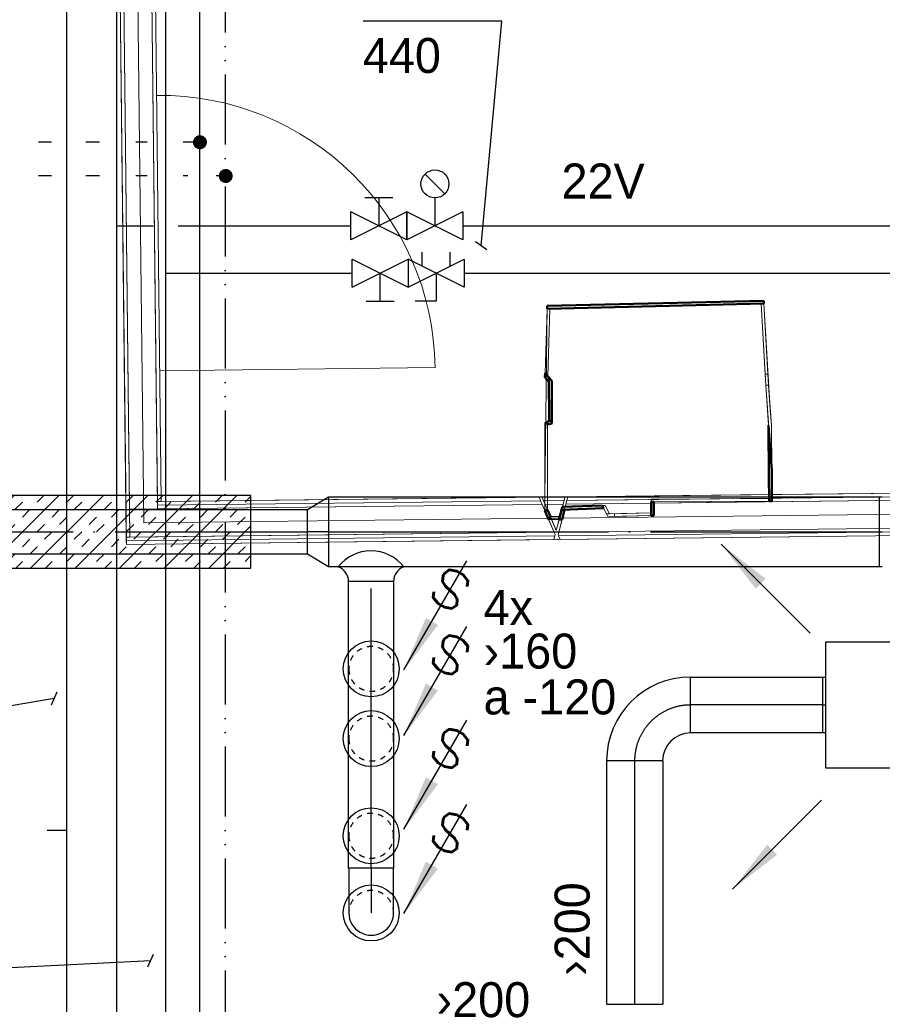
# Model space of a CAD drawing. Header units: millimetres. Extents: x 0 to 83478, y 0 to 53008.
# Tile 19 of 83: x 9934 to 13016, y 26075 to 29593. Entities that reach past the tile are written whole.
import ezdxf
from ezdxf.enums import TextEntityAlignment as Align

# ---------------------------------------------------------------- set-up
doc = ezdxf.new("R2010")
doc.units = ezdxf.units.MM
doc.header["$LTSCALE"] = 50
doc.header["$MEASUREMENT"] = 0
doc.header["$PDMODE"] = 1
for name, pattern in [('2V-CENT', [23, 20, -1.5, 0, -1.5]), ('V-GOMD', [0.8, 0.4, -0.4]), ('V-KU', [2, 1, 1]), ('V-KV', [2, 1, 1]), ('V-V', [2, 1, 1]), ('V-VV', [8, 5, -1, 0, -1, 0, -1])]:
    doc.linetypes.add(name, pattern=pattern)
doc.layers.get('0').update_dxf_attribs({"linetype": 'CONTINUOUS'})
for name, color, linetype, lineweight in [('20602A200D001$0$A-AREA', 32, 'CONTINUOUS', 9), ('20602A200D001$0$A-DOOR', 31, 'CONTINUOUS', 13), ('20602A200D001$0$A-GENM', 13, 'CONTINUOUS', 9), ('20602A200D001$0$A-WALL', 7, 'CONTINUOUS', 13)]:
    doc.layers.add(name, color=color, linetype=linetype, lineweight=lineweight)
for name, color, linetype in [('V060-', 3, 'CONTINUOUS'), ('V061-', 1, 'CONTINUOUS'), ('V070-', 3, 'CONTINUOUS'), ('V071-', 1, 'CONTINUOUS'), ('V080-', 3, 'CONTINUOUS'), ('V100-', 6, 'CONTINUOUS'), ('V101-', 1, 'CONTINUOUS'), ('V110-', 6, 'CONTINUOUS'), ('V111-', 1, 'CONTINUOUS')]:
    doc.layers.add(name, color=color, linetype=linetype)
doc.styles.add('FISO', font='fiso')
doc.styles.add('ISO', font='ISO')
doc.styles.add('SIMPLEX', font='SIMPLEX')

# ---------------------------------------------------------------- blocks, each defined once
blk = doc.blocks.new('TAK_P', base_point=(16247.5, 22586.5))
for p, q in [((16248, 22587), (16247, 22587)), ((16247, 22587), (16247, 22586)), ((16248, 22586), (16248, 22587)), ((16247, 22586), (16248, 22586))]:
    blk.add_line(p, q)
blk = doc.blocks.new('V420', base_point=(455, 404.5))
blk.add_line((455, 404.5), (464, 404.5))
blk.add_solid([(455, 404.5), (459, 405), (459, 404)])
blk = doc.blocks.new('V421', base_point=(455.5, 404.5))
at = {"rotation": 180}
blk.add_blockref('V420', (464.5, 404.5), dxfattribs=at)
blk = doc.blocks.new('C3A', base_point=(16246, 22590.5))
at = {"color": 0, "linetype": 'ByBlock'}
blk.add_line((16247, 22590.5), (16246, 22590.5), dxfattribs=at)
blk = doc.blocks.new('K3A', base_point=(16246, 22590.5))
at = {"color": 0, "linetype": 'ByBlock'}
for p, q in [((16246, 22591), (16247, 22591)), ((16247, 22591), (16247, 22590)), ((16247, 22590), (16246, 22590))]:
    blk.add_line(p, q, dxfattribs=at)
blk = doc.blocks.new('33A', base_point=(16246, 22590.5))
blk.add_point((16247, 22590.5))
at = {"color": 0, "linetype": 'ByBlock'}
blk.add_blockref('K3A', (16246, 22590.5), dxfattribs=at)
at = {"color": 1, "linetype": '2V-CENT'}
blk.add_blockref('C3A', (16246, 22590.5), dxfattribs=at)
at = {"style": 'SIMPLEX', "flags": 3}
blk.add_attdef('0', (16246, 22590.5), '', height=1, dxfattribs=at)
blk = doc.blocks.new('CBOJ90_PB', base_point=(86107, 31352))
at = {"color": 0, "linetype": 'ByBlock'}
blk.add_arc((86106, 31353), 1, 270, 360, dxfattribs=at)
blk = doc.blocks.new('KBOJ90_PB', base_point=(86107, 31352))
at = {"color": 0, "linetype": 'ByBlock'}
for p, q in [((86106.5, 31353), (86107.5, 31353)), ((86106, 31352.5), (86106, 31351.5))]:
    blk.add_line(p, q, dxfattribs=at)
for radius in [1.5, 0.5]:
    blk.add_arc((86106, 31353), radius, 270, 360, dxfattribs=at)
blk = doc.blocks.new('3BOJ90_PB', base_point=(86107, 31352))
for p in [(86107, 31353), (86106, 31352)]:
    blk.add_point(p)
at = {"color": 1, "linetype": '2V-CENT'}
blk.add_blockref('CBOJ90_PB', (86107, 31352), dxfattribs=at)
at = {"color": 0, "linetype": 'ByBlock'}
blk.add_blockref('KBOJ90_PB', (86107, 31352), dxfattribs=at)
at = {"style": 'ISO', "flags": 3}
blk.add_attdef('0', (86107, 31352), '', height=1, dxfattribs=at)
blk = doc.blocks.new('CIRC_P', base_point=(16254, 22587))
blk.add_circle((16254, 22587), 0.5)
blk = doc.blocks.new('CBOJ90_NB', base_point=(86107.402, 31352.24))
at = {"color": 0, "linetype": 'ByBlock'}
blk.add_line((86106.402, 31352.24), (86107.402, 31352.24), dxfattribs=at)
blk = doc.blocks.new('CCDIMF_250X160X75', base_point=(3095.5, 30301.1))
at = {"color": 0, "linetype": 'ByBlock'}
blk.add_line((3058, 30301.1), (3133, 30301.1), dxfattribs=at)
blk = doc.blocks.new('KCDIMF_250X160X75', base_point=(3095.5, 30301.1))
at = {"color": 0, "linetype": 'ByBlock'}
for p, q in [((3058, 30176.1), (3058, 30426.1)), ((3058, 30426.1), (3133, 30381.1)), ((3133, 30381.1), (3133, 30221.1)), ((3133, 30221.1), (3058, 30176.1))]:
    blk.add_line(p, q, dxfattribs=at)
blk = doc.blocks.new('3CDIMF_250X160X75', base_point=(3095.5, 30301.1))
for p in [(3058, 30301.1), (3133, 30301.1)]:
    blk.add_point(p)
at = {"color": 0, "linetype": 'ByBlock'}
blk.add_blockref('KCDIMF_250X160X75', (3095.5, 30301.1), dxfattribs=at)
at = {"color": 1, "linetype": '2V-CENT'}
blk.add_blockref('CCDIMF_250X160X75', (3095.5, 30301.1), dxfattribs=at)
at = {"style": 'SIMPLEX', "flags": 3}
blk.add_attdef('0', (3095.5, 30301.1), '', height=1, dxfattribs=at)
blk = doc.blocks.new('V422', base_point=(16230, 22585))
blk.add_blockref('V420', (16230, 22585))
at = {"style": 'SIMPLEX'}
blk.add_text('s', height=4, rotation=90, dxfattribs=at).set_placement((16238, 22585), align=Align.CENTER)
blk = doc.blocks.new('VF')
at = {"color": 0, "const_width": 0.5}
blk.add_lwpolyline([(-0.25, 0, 1), (0.25, 0, 1)], format="xyb", close=True, dxfattribs=at)
blk = doc.blocks.new('*X129')
at = {"color": 0}
for p, q in [((9260.4, 27715.9), (9437.5, 27893)), ((9260.4, 27875), (9278.4, 27893)), ((9280.8, 27842.3), (9307.3, 27868.8)), ((9336.6, 27633), (9596.6, 27893)), ((9360.3, 27868.8), (9384.5, 27893)), ((9466.4, 27868.8), (9490.5, 27893)), ((9492.9, 27842.3), (9519.4, 27868.8)), ((9495.7, 27633), (9755.7, 27893)), ((9599, 27842.3), (9625.5, 27868.8)), ((9654.8, 27633), (9914.8, 27893)), ((9678.5, 27868.8), (9702.7, 27893)), ((9784.6, 27868.8), (9808.7, 27893)), ((9811.1, 27842.3), (9837.6, 27868.8)), ((9813.9, 27633), (10073.9, 27893)), ((9917.2, 27842.3), (9943.7, 27868.8)), ((9973, 27633), (10233, 27893)), ((9996.7, 27868.8), (10020.9, 27893)), ((10102.8, 27868.8), (10126.9, 27893)), ((10129.3, 27842.3), (10155.8, 27868.8)), ((10132.1, 27633), (10392.1, 27893)), ((10235.4, 27842.3), (10261.9, 27868.8)), ((10291.2, 27633), (10551.2, 27893)), ((10314.9, 27868.8), (10339.1, 27893)), ((10421, 27868.8), (10445.1, 27893)), ((10447.5, 27842.3), (10474, 27868.8)), ((10450.3, 27633), (10710.3, 27893)), ((10553.6, 27842.3), (10580.1, 27868.8)), ((10633.1, 27868.8), (10657.3, 27893)), ((10739.2, 27868.8), (10760.4, 27890.1)), ((9307.3, 27815.8), (9333.8, 27842.3)), ((9413.4, 27815.8), (9439.9, 27842.3)), ((9625.5, 27815.8), (9652, 27842.3)), ((9731.6, 27815.8), (9758.1, 27842.3)), ((9943.7, 27815.8), (9970.2, 27842.3)), ((10049.8, 27815.8), (10076.3, 27842.3)), ((10261.9, 27815.8), (10288.4, 27842.3)), ((10368, 27815.8), (10394.5, 27842.3)), ((10580.1, 27815.8), (10606.6, 27842.3)), ((10686.2, 27815.8), (10712.7, 27842.3)), ((9439.9, 27789.3), (9466.4, 27815.8)), ((9545.9, 27789.3), (9572.5, 27815.8)), ((9758.1, 27789.3), (9784.6, 27815.8)), ((9864.1, 27789.3), (9890.7, 27815.8)), ((10076.3, 27789.3), (10102.8, 27815.8)), ((10182.3, 27789.3), (10208.9, 27815.8)), ((10394.5, 27789.3), (10421, 27815.8)), ((10500.5, 27789.3), (10527.1, 27815.8)), ((10712.7, 27789.3), (10739.2, 27815.8)), ((9260.4, 27768.9), (9280.8, 27789.3)), ((9360.3, 27762.8), (9386.8, 27789.3)), ((9386.8, 27736.3), (9413.4, 27762.8)), ((9492.9, 27736.3), (9519.4, 27762.8)), ((9572.5, 27762.8), (9599, 27789.3)), ((9678.5, 27762.8), (9705, 27789.3)), ((9705, 27736.3), (9731.6, 27762.8)), ((9811.1, 27736.3), (9837.6, 27762.8)), ((9890.7, 27762.8), (9917.2, 27789.3)), ((9996.7, 27762.8), (10023.2, 27789.3)), ((10023.2, 27736.3), (10049.8, 27762.8)), ((10129.3, 27736.3), (10155.8, 27762.8)), ((10208.9, 27762.8), (10235.4, 27789.3)), ((10314.9, 27762.8), (10341.4, 27789.3)), ((10341.4, 27736.3), (10368, 27762.8)), ((10447.5, 27736.3), (10474, 27762.8)), ((10527.1, 27762.8), (10553.6, 27789.3)), ((10609.4, 27633), (10760.4, 27784)), ((10633.1, 27762.8), (10659.6, 27789.3)), ((10659.6, 27736.3), (10686.2, 27762.8)), ((9307.3, 27709.7), (9333.8, 27736.3)), ((9519.4, 27709.7), (9545.9, 27736.3)), ((9625.5, 27709.7), (9652, 27736.3)), ((9837.6, 27709.7), (9864.1, 27736.3)), ((9943.7, 27709.7), (9970.2, 27736.3)), ((10155.8, 27709.7), (10182.3, 27736.3)), ((10261.9, 27709.7), (10288.4, 27736.3)), ((10474, 27709.7), (10500.5, 27736.3)), ((10580.1, 27709.7), (10606.6, 27736.3)), ((9333.8, 27683.2), (9360.3, 27709.7)), ((9439.9, 27683.2), (9466.4, 27709.7)), ((9652, 27683.2), (9678.5, 27709.7)), ((9758.1, 27683.2), (9784.6, 27709.7)), ((9970.2, 27683.2), (9996.7, 27709.7)), ((10076.3, 27683.2), (10102.8, 27709.7)), ((10288.4, 27683.2), (10314.9, 27709.7)), ((10394.5, 27683.2), (10421, 27709.7)), ((10606.6, 27683.2), (10633.1, 27709.7)), ((10712.7, 27683.2), (10739.2, 27709.7)), ((9260.4, 27662.9), (9280.8, 27683.2)), ((9283.6, 27633), (9307.3, 27656.7)), ((9389.6, 27633), (9413.4, 27656.7)), ((9466.4, 27656.7), (9492.9, 27683.2)), ((9572.5, 27656.7), (9599, 27683.2)), ((9601.8, 27633), (9625.5, 27656.7)), ((9707.8, 27633), (9731.6, 27656.7)), ((9784.6, 27656.7), (9811.1, 27683.2)), ((9890.7, 27656.7), (9917.2, 27683.2)), ((9920, 27633), (9943.7, 27656.7)), ((10026, 27633), (10049.8, 27656.7)), ((10102.8, 27656.7), (10129.3, 27683.2)), ((10208.9, 27656.7), (10235.4, 27683.2)), ((10238.2, 27633), (10261.9, 27656.7)), ((10344.2, 27633), (10368, 27656.7)), ((10421, 27656.7), (10447.5, 27683.2)), ((10527.1, 27656.7), (10553.6, 27683.2)), ((10556.4, 27633), (10580.1, 27656.7)), ((10662.4, 27633), (10686.2, 27656.7)), ((10739.2, 27656.7), (10760.4, 27677.9))]:
    blk.add_line(p, q, dxfattribs=at)
blk = doc.blocks.new('20602A200D001$0$VT- 53553 - VT- 53553-289783-P02')
at = {"layer": '20602A200D001$0$A-WALL', "lineweight": 50}
for p, q in [((27382.1, 26287.9), (28156.5, 26306.3)), ((27382.4, 26297.9), (27382.1, 26287.9)), ((28155.9, 26316.3), (27382.4, 26297.9)), ((28156.5, 26306.3), (28155.9, 26316.3))]:
    blk.add_line(p, q, dxfattribs=at)
blk = doc.blocks.new('20602A200D001$0$VT- 53742 - VT- 2-289802-P02')
at = {"layer": '20602A200D001$0$A-WALL'}
blk.add_line((28156.5, 26306.3), (28171.2, 26054.5), dxfattribs=at)
blk = doc.blocks.new('20602A200D001$0$VT- 53742 - VT--289795-P02')
at = {"layer": '20602A200D001$0$A-WALL'}
for p, q in [((28156.5, 26306.3), (28146.5, 26306)), ((28161.2, 26054.4), (28146.5, 26306)), ((28161.2, 26054.4), (28146.5, 26306)), ((28163.5, 26014.4), (28146.5, 26306)), ((28156.5, 26306.3), (28171.2, 26054.5)), ((28156.5, 26306.3), (28173.5, 26015)), ((28156.5, 26306.3), (28171.2, 26054.5)), ((28161.2, 26054.4), (28171.2, 26054.5)), ((28171.2, 26054.5), (28161.2, 26054.4)), ((28163.5, 26014.4), (28161.2, 26054.4)), ((28163.5, 26014.4), (28161.2, 26054.4)), ((28171.2, 26054.5), (28173.5, 26015)), ((28171.2, 26054.5), (28173.5, 26015)), ((28163.5, 26014.4), (28173.5, 26015)), ((28163.5, 26014.4), (28173.5, 26015)), ((28173.5, 26015), (28163.5, 26014.4))]:
    blk.add_line(p, q, dxfattribs=at)
blk = doc.blocks.new('20602A200D001$0$VT- 53742 - VT- 53742-289799-P02')
for name in ['20602A200D001$0$VT- 53742 - VT--289795-P02', '20602A200D001$0$VT- 53742 - VT- 2-289802-P02']:
    blk.add_blockref(name, (0, 0))
blk = doc.blocks.new('20602A200D001$0$VT- 53900 - VT--289804-P02')
at = {"layer": '20602A200D001$0$A-WALL'}
for p, q in [((28163.5, 26014.4), (28173.5, 26015)), ((28173.5, 26015), (28163.5, 26014.4)), ((28173.5, 26015), (28163.5, 26014.4)), ((28173.5, 25871.6), (28163.5, 26014.4)), ((28184.7, 25711.9), (28163.5, 26014.4)), ((28173.5, 25871.6), (28163.5, 26014.4)), ((28183.5, 25872), (28173.5, 26015)), ((28179.6, 25928.4), (28173.5, 26015)), ((28173.5, 26015), (28179.6, 25928.4)), ((28184.7, 25711.9), (28183.5, 25872))]:
    blk.add_line(p, q, dxfattribs=at)
blk = doc.blocks.new('20602A200D001$0$VT- 53900 - VT- 53900-289808-P02')
blk.add_blockref('20602A200D001$0$VT- 53900 - VT--289804-P02', (0, 0))
blk = doc.blocks.new('20602A200D001$0$VT- 54103 - VT--289813-P02')
at = {"layer": '20602A200D001$0$A-WALL'}
for p, q in [((28173.5, 25866.5), (28173.5, 25871.6)), ((28173.5, 25871.6), (28174.8, 25853.3)), ((28174.8, 25691), (28173.5, 25866.5)), ((28180.8, 25767.7), (28174.8, 25853.3)), ((28184.7, 25711.9), (28180.8, 25767.7)), ((28174.8, 25691), (28175.5, 25600)), ((28184.8, 25698.1), (28184.7, 25711.9)), ((28185.2, 25638.2), (28184.8, 25698.1)), ((28185.2, 25638.2), (28185.5, 25600)), ((28175.5, 25600), (28182.2, 25600)), ((28185.5, 25600), (28182.2, 25600))]:
    blk.add_line(p, q, dxfattribs=at)
at = {"layer": '20602A200D001$0$A-WALL', "lineweight": 50}
for p, q in [((28173.5, 25866.5), (28173.5, 25871.6)), ((28173.5, 25871.6), (28174.8, 25853.3)), ((28174.8, 25691), (28173.5, 25866.5)), ((28174.8, 25853.3), (28180.8, 25767.7)), ((28180.8, 25767.7), (28184.7, 25711.9)), ((28175.5, 25600), (28174.8, 25691)), ((28184.7, 25711.9), (28184.8, 25698.1)), ((28184.8, 25698.1), (28185.2, 25638.2)), ((28185.2, 25638.2), (28185.5, 25600)), ((28182.2, 25600), (28175.5, 25600)), ((28185.5, 25600), (28182.2, 25600))]:
    blk.add_line(p, q, dxfattribs=at)
blk = doc.blocks.new('20602A200D001$0$VT- 54103 - VT- 54103-289817-P02')
blk.add_blockref('20602A200D001$0$VT- 54103 - VT--289813-P02', (0, 0))
blk = doc.blocks.new('20602A200D001$0$VT- 54279 - VT--289822-P02')
at = {"layer": '20602A200D001$0$A-WALL'}
for p, q in [((27753.5, 25608), (28175.4, 25610)), ((27753.5, 25608), (28175.4, 25610)), ((27753.5, 25608), (28175.4, 25610)), ((27753.5, 25608), (27753.5, 25598)), ((27753.5, 25608), (27753.5, 25598)), ((27753.5, 25598), (27753.5, 25608)), ((28175.5, 25600), (27753.5, 25598)), ((28175.5, 25600), (27763.5, 25598)), ((28175.5, 25600), (27763.5, 25598)), ((28175.5, 25600), (28175.4, 25610))]:
    blk.add_line(p, q, dxfattribs=at)
blk = doc.blocks.new('20602A200D001$0$VT- 54279 - VT- 54279-289826-P02')
blk.add_blockref('20602A200D001$0$VT- 54279 - VT--289822-P02', (0, 0))
blk = doc.blocks.new('20602A200D001$0$VT- 54471 - VT- 54471-289835-P02')
at = {"layer": '20602A200D001$0$A-WALL', "lineweight": 50}
for p, q in [((27763.5, 25598), (27753.5, 25598)), ((27753.5, 25598), (27753.5, 25548.8)), ((27763.5, 25549), (27763.5, 25598)), ((27753.5, 25548.8), (27763.5, 25549))]:
    blk.add_line(p, q, dxfattribs=at)
blk = doc.blocks.new('20602A200D001$0$VT- 54699 - VT--289854-P02')
at = {"layer": '20602A200D001$0$A-WALL'}
for p, q in [((27753.5, 25558.8), (27594.3, 25554.9)), ((27594.3, 25554.9), (27599.5, 25545)), ((27753.5, 25548.8), (27599.5, 25545)), ((27753.5, 25558.8), (27622.5, 25555.6)), ((27622.5, 25555.6), (27753.5, 25558.8)), ((27622.6, 25545.6), (27622.5, 25555.6)), ((27622.5, 25555.6), (27622.6, 25545.6)), ((27753.5, 25548.8), (27622.6, 25545.6)), ((27753.5, 25548.8), (27622.6, 25545.6)), ((27753.5, 25548.8), (27753.5, 25558.8))]:
    blk.add_line(p, q, dxfattribs=at)
blk = doc.blocks.new('20602A200D001$0$VT- 54699 - VT- 54699-289858-P02')
blk.add_blockref('20602A200D001$0$VT- 54699 - VT--289854-P02', (0, 0))
blk = doc.blocks.new('20602A200D001$0$VT- 54857 - VT--289863-P02')
at = {"layer": '20602A200D001$0$A-WALL'}
for p, q in [((27589.6, 25585.4), (27578.5, 25585)), ((27578.5, 25585), (27594.3, 25554.9)), ((27605.5, 25555.1), (27589.6, 25585.4)), ((27605.5, 25555.1), (27594.3, 25554.9))]:
    blk.add_line(p, q, dxfattribs=at)
blk = doc.blocks.new('20602A200D001$0$VT- 54857 - VT- 54857-289867-P02')
blk.add_blockref('20602A200D001$0$VT- 54857 - VT--289863-P02', (0, 0))
blk = doc.blocks.new('20602A200D001$0$VT- 54997 - VT- 54997-289876-P02')
at = {"layer": '20602A200D001$0$A-WALL', "lineweight": 50}
for p, q in [((27436.7, 25579.7), (27434.1, 25569.6)), ((27578.5, 25585), (27436.7, 25579.7)), ((27583.7, 25575.1), (27578.5, 25585)), ((27434.1, 25569.6), (27583.7, 25575.1))]:
    blk.add_line(p, q, dxfattribs=at)
blk = doc.blocks.new('20602A200D001$0$VT- 55137 - VT- 55137-289892-P02')
at = {"layer": '20602A200D001$0$A-WALL', "lineweight": 50}
for p, q in [((27434.1, 25569.6), (27425.2, 25535)), ((27444.5, 25570), (27434.1, 25569.6)), ((27435.5, 25535), (27444.5, 25570)), ((27425.2, 25535), (27435.5, 25535))]:
    blk.add_line(p, q, dxfattribs=at)
blk = doc.blocks.new('20602A200D001$0$VT- 55293 - VT- 2-289911-P02')
at = {"layer": '20602A200D001$0$A-WALL'}
blk.add_line((27398.3, 25535), (27387.4, 25535), dxfattribs=at)
blk = doc.blocks.new('20602A200D001$0$VT- 55293 - VT--289904-P02')
at = {"layer": '20602A200D001$0$A-WALL'}
for p, q in [((27394, 25545), (27387.4, 25535)), ((27427.7, 25545), (27394, 25545)), ((27425.2, 25535), (27427.7, 25545)), ((27398.3, 25535), (27387.4, 25535)), ((27387.4, 25535), (27425.2, 25535)), ((27387.4, 25535), (27398.3, 25535))]:
    blk.add_line(p, q, dxfattribs=at)
blk = doc.blocks.new('20602A200D001$0$VT- 55293 - VT- 55293-289908-P02')
for name in ['20602A200D001$0$VT- 55293 - VT--289904-P02', '20602A200D001$0$VT- 55293 - VT- 2-289911-P02']:
    blk.add_blockref(name, (0, 0))
blk = doc.blocks.new('20602A200D001$0$VT- 55433 - VT- 55433-289917-P02')
at = {"layer": '20602A200D001$0$A-WALL', "lineweight": 50}
for p, q in [((27383.5, 25569.4), (27373.5, 25567.4)), ((27373.5, 25567.4), (27387.4, 25535)), ((27394, 25545), (27383.5, 25569.4)), ((27387.4, 25535), (27394, 25545))]:
    blk.add_line(p, q, dxfattribs=at)
blk = doc.blocks.new('20602A200D001$0$VT- 55607 - VT- 2-289936-P02')
at = {"layer": '20602A200D001$0$A-WALL'}
blk.add_line((27373.5, 25567.4), (27373.5, 25592.7), dxfattribs=at)
blk = doc.blocks.new('20602A200D001$0$VT- 55607 - VT--289929-P02')
at = {"layer": '20602A200D001$0$A-WALL'}
for p, q in [((27383.5, 25884.5), (27373.5, 25881.9)), ((27373.5, 25567.4), (27373.5, 25881.9)), ((27383.5, 25884.5), (27383.5, 25569.4)), ((27383.5, 25874.2), (27383.5, 25615)), ((27383.5, 25874.2), (27383.5, 25615)), ((27373.5, 25567.4), (27373.5, 25592.7)), ((27373.5, 25567.4), (27373.5, 25592.7)), ((27373.5, 25567.4), (27383.5, 25569.4))]:
    blk.add_line(p, q, dxfattribs=at)
blk = doc.blocks.new('20602A200D001$0$VT- 55607 - VT- 55607-289933-P02')
for name in ['20602A200D001$0$VT- 55607 - VT--289929-P02', '20602A200D001$0$VT- 55607 - VT- 2-289936-P02']:
    blk.add_blockref(name, (0, 0))
blk = doc.blocks.new('20602A200D001$0$VT- 55747 - VT- 55747-289942-P02')
at = {"layer": '20602A200D001$0$A-WALL', "lineweight": 50}
for p, q in [((27399.5, 25888.5), (27383.5, 25884.5)), ((27383.5, 25884.5), (27383.5, 25874.2)), ((27383.5, 25874.2), (27399.6, 25878.2)), ((27399.6, 25878.2), (27399.5, 25888.5))]:
    blk.add_line(p, q, dxfattribs=at)
blk = doc.blocks.new('20602A200D001$0$VT- 55887 - VT- 55887-289958-P02')
at = {"layer": '20602A200D001$0$A-WALL', "lineweight": 50}
for p, q in [((27398.5, 26030.8), (27388.4, 26042.3)), ((27388.4, 26042.3), (27389.5, 25886)), ((27399.5, 25888.5), (27398.5, 26030.8)), ((27389.5, 25886), (27399.5, 25888.5))]:
    blk.add_line(p, q, dxfattribs=at)
blk = doc.blocks.new('20602A200D001$0$VT- 56027 - VT- 56027-289974-P02')
at = {"layer": '20602A200D001$0$A-WALL', "lineweight": 50}
for p, q in [((27375, 26057.7), (27374.5, 26043)), ((27374.5, 26043), (27388.5, 26027)), ((27388.4, 26042.3), (27375, 26057.7)), ((27388.5, 26027), (27388.4, 26042.3))]:
    blk.add_line(p, q, dxfattribs=at)
blk = doc.blocks.new('20602A200D001$0$VT- 56185 - VT--289986-P02')
at = {"layer": '20602A200D001$0$A-WALL'}
for p, q in [((27375, 26057.7), (27382.1, 26287.9)), ((27392.1, 26288.1), (27382.1, 26287.9)), ((27392.1, 26288.1), (27384.6, 26046.6)), ((27392.1, 26288.1), (27384.6, 26046.6)), ((27392.1, 26288.1), (27384.6, 26046.6)), ((27375, 26057.7), (27384.6, 26046.6))]:
    blk.add_line(p, q, dxfattribs=at)
blk = doc.blocks.new('20602A200D001$0$VT- 56185 - VT- 56185-289990-P02')
blk.add_blockref('20602A200D001$0$VT- 56185 - VT--289986-P02', (0, 0))
blk = doc.blocks.new('20602A200D001$0$VT04_48dB - VT04_48dB 2-290789-P02')
at = {"layer": '20602A200D001$0$A-WALL'}
for p, q in [((27436.7, 25539.6), (30411, 25573.1)), ((25941, 25522.7), (27385.7, 25539)), ((27390.1, 25539.1), (27426.3, 25539.5))]:
    blk.add_line(p, q, dxfattribs=at)
blk = doc.blocks.new('20602A200D001$0$VT04_48dB - VT04_48dB-290782-P02')
at = {"layer": '20602A200D001$0$A-WALL'}
for p, q in [((27353.2, 25614.6), (25990.2, 25599.3)), ((27353.2, 25614.6), (27358.8, 25601.7)), ((27353.2, 25614.6), (27358.8, 25601.7)), ((27353.2, 25614.6), (27358.8, 25601.7)), ((27445.9, 25615.7), (27364.1, 25614.8)), ((27369.6, 25601.8), (27364.1, 25614.8)), ((27364.1, 25614.8), (27369.6, 25601.8)), ((27364.1, 25614.8), (27369.6, 25601.8)), ((27445.9, 25615.7), (27373.5, 25614.9)), ((27373.5, 25614.9), (27445.9, 25615.7)), ((27442.6, 25602.7), (27445.9, 25615.7)), ((27442.6, 25602.7), (27445.9, 25615.7)), ((27445.9, 25615.7), (27442.6, 25602.7)), ((30410.4, 25623.1), (27449.6, 25589.7)), ((27449.6, 25589.7), (29773.9, 25615.9)), ((29773.7, 25628.9), (27452.9, 25602.8)), ((27452.9, 25602.8), (29760.7, 25628.8)), ((27456.3, 25615.8), (27452.9, 25602.8)), ((27456.3, 25615.8), (27452.9, 25602.8)), ((27452.9, 25602.8), (27456.3, 25615.8)), ((29760.6, 25641.8), (27456.3, 25615.8)), ((28175.3, 25623.9), (27456.3, 25615.8)), ((27456.3, 25615.8), (28175.3, 25623.9)), ((27763.5, 25593.3), (30410.4, 25623.1)), ((30410.4, 25623.1), (27763.5, 25593.3)), ((27763.5, 25593.3), (29773.9, 25615.9)), ((29773.9, 25615.9), (27763.5, 25593.3)), ((28185.4, 25611), (29773.7, 25628.9)), ((29773.7, 25628.9), (28185.4, 25611)), ((28185.4, 25611), (29760.7, 25628.8)), ((29760.7, 25628.8), (28185.4, 25611)), ((29760.6, 25641.8), (29747.6, 25641.6)), ((29747.6, 25641.6), (29760.6, 25641.8)), ((29760.6, 25641.8), (29760.7, 25628.8)), ((29760.7, 25628.8), (29760.6, 25641.8)), ((29760.7, 25628.8), (29760.6, 25641.8)), ((29773.7, 25628.9), (29773.9, 25615.9)), ((29773.9, 25615.9), (29773.7, 25628.9)), ((29773.9, 25615.9), (29773.7, 25628.9)), ((29856.6, 25642.8), (30410.1, 25649.1)), ((30410.1, 25649.1), (29856.6, 25642.8)), ((30410.1, 25649.1), (29856.6, 25642.8)), ((29856.6, 25642.8), (29856.7, 25629.8)), ((29856.6, 25642.8), (29856.7, 25629.8)), ((29856.7, 25629.8), (29856.6, 25642.8)), ((29856.7, 25629.8), (30410.3, 25636.1)), ((29856.7, 25629.8), (30410.3, 25636.1)), ((30410.3, 25636.1), (29856.7, 25629.8)), ((29856.7, 25629.8), (30410.3, 25636.1)), ((30410.3, 25636.1), (29856.7, 25629.8)), ((30410.3, 25636.1), (29856.7, 25629.8)), ((29856.7, 25629.8), (29856.9, 25616.8)), ((29856.7, 25629.8), (29856.9, 25616.8)), ((29856.9, 25616.8), (29856.7, 25629.8)), ((29856.9, 25616.8), (30410.4, 25623.1)), ((29856.9, 25616.8), (30410.4, 25623.1)), ((30410.4, 25623.1), (29856.9, 25616.8)), ((30410.1, 25649.1), (30410.3, 25636.1)), ((30410.3, 25636.1), (30410.1, 25649.1)), ((30410.3, 25636.1), (30410.1, 25649.1)), ((30410.3, 25636.1), (30410.4, 25623.1)), ((30410.4, 25623.1), (30410.3, 25636.1)), ((30410.4, 25623.1), (30410.3, 25636.1)), ((30410.4, 25623.1), (30411.5, 25523.1)), ((30411.5, 25523.1), (30410.4, 25623.1)), ((30411.5, 25523.1), (30410.4, 25623.1)), ((27364.3, 25588.8), (25890.5, 25572.2)), ((27364.3, 25588.8), (25890.5, 25572.2)), ((25890.5, 25572.2), (27364.3, 25588.8)), ((25990.2, 25599.3), (26003.2, 25599.4)), ((26003.2, 25599.4), (25990.2, 25599.3)), ((25990.3, 25586.3), (25990.2, 25599.3)), ((25990.2, 25599.3), (25990.3, 25586.3)), ((25990.2, 25599.3), (25990.3, 25586.3)), ((25990.3, 25586.3), (27358.8, 25601.7)), ((25990.3, 25586.3), (27358.8, 25601.7)), ((27358.8, 25601.7), (25990.3, 25586.3)), ((27358.8, 25601.7), (25990.3, 25586.3)), ((27358.8, 25601.7), (25990.3, 25586.3)), ((25990.3, 25586.3), (27358.8, 25601.7)), ((25990.5, 25573.3), (25990.3, 25586.3)), ((25990.3, 25586.3), (25990.5, 25573.3)), ((25990.3, 25586.3), (25990.5, 25573.3)), ((25990.5, 25573.3), (27364.3, 25588.8)), ((25990.5, 25573.3), (27364.3, 25588.8)), ((27364.3, 25588.8), (25990.5, 25573.3)), ((27364.3, 25588.8), (27358.8, 25601.7)), ((27364.3, 25588.8), (27358.8, 25601.7)), ((27358.8, 25601.7), (27364.3, 25588.8)), ((27407.1, 25489.2), (27364.3, 25588.8)), ((27373.5, 25567.4), (27364.3, 25588.8)), ((27364.3, 25588.8), (27373.5, 25567.4)), ((27442.6, 25602.7), (27369.6, 25601.8)), ((27369.6, 25601.8), (27442.6, 25602.7)), ((27369.6, 25601.8), (27442.6, 25602.7)), ((27442.6, 25602.7), (27369.6, 25601.8)), ((27442.6, 25602.7), (27369.6, 25601.8)), ((27369.6, 25601.8), (27442.6, 25602.7)), ((27369.6, 25601.8), (27375.2, 25588.9)), ((27369.6, 25601.8), (27375.2, 25588.9)), ((27375.2, 25588.9), (27369.6, 25601.8)), ((27439.2, 25589.6), (27375.2, 25588.9)), ((27375.2, 25588.9), (27439.2, 25589.6)), ((27375.2, 25588.9), (27439.2, 25589.6)), ((27439.2, 25589.6), (27375.2, 25588.9)), ((27439.2, 25589.6), (27375.2, 25588.9)), ((27375.2, 25588.9), (27439.2, 25589.6)), ((27375.2, 25588.9), (27415.1, 25495.8)), ((27375.2, 25588.9), (27383.5, 25569.4)), ((27383.5, 25569.4), (27375.2, 25588.9)), ((27415.1, 25495.8), (27439.2, 25589.6)), ((27449.6, 25589.7), (27423.8, 25489.4)), ((27436.7, 25579.7), (27439.2, 25589.6)), ((27439.2, 25589.6), (27436.7, 25579.7)), ((27439.2, 25589.6), (27442.6, 25602.7)), ((27439.2, 25589.6), (27442.6, 25602.7)), ((27442.6, 25602.7), (27439.2, 25589.6)), ((27449.6, 25589.7), (27447.1, 25580.1)), ((27447.1, 25580.1), (27449.6, 25589.7)), ((27452.9, 25602.8), (27449.6, 25589.7)), ((27452.9, 25602.8), (27449.6, 25589.7)), ((27449.6, 25589.7), (27452.9, 25602.8)), ((27449.6, 25589.7), (27753.5, 25593.2)), ((27753.5, 25593.2), (27449.6, 25589.7)), ((27449.6, 25589.7), (27753.5, 25593.2)), ((27753.5, 25593.2), (27449.6, 25589.7)), ((27452.9, 25602.8), (28175.4, 25610.9)), ((28175.4, 25610.9), (27452.9, 25602.8)), ((27452.9, 25602.8), (28175.4, 25610.9)), ((28175.4, 25610.9), (27452.9, 25602.8)), ((25891.6, 25472.2), (25890.5, 25572.2)), ((25890.5, 25572.2), (25891.6, 25472.2)), ((25890.5, 25572.2), (25891.6, 25472.2)), ((27394, 25545), (27415.1, 25495.8)), ((27415.1, 25495.8), (27394, 25545)), ((27407.1, 25489.2), (27387.4, 25535)), ((27387.4, 25535), (27407.1, 25489.2)), ((27415.1, 25495.8), (27425.2, 25535)), ((27425.2, 25535), (27415.1, 25495.8)), ((27423.4, 25476.4), (30411.7, 25510.1)), ((27423.4, 25476.4), (30411.7, 25510.1)), ((30411.7, 25510.1), (27423.4, 25476.4)), ((27423.4, 25476.4), (30411.7, 25510.1)), ((30411.7, 25510.1), (27423.4, 25476.4)), ((30411.7, 25510.1), (27423.4, 25476.4)), ((27435.5, 25535), (27423.8, 25489.4)), ((27423.8, 25489.4), (27435.5, 25535)), ((27423.8, 25489.4), (30411.5, 25523.1)), ((27423.8, 25489.4), (30411.5, 25523.1)), ((30411.5, 25523.1), (27423.8, 25489.4)), ((27423.8, 25489.4), (30411.5, 25523.1)), ((30411.5, 25523.1), (27423.8, 25489.4)), ((30411.5, 25523.1), (27423.8, 25489.4)), ((30411.5, 25523.1), (30411.7, 25510.1)), ((30411.7, 25510.1), (30411.5, 25523.1)), ((30411.7, 25510.1), (30411.5, 25523.1)), ((30411.7, 25510.1), (30411.8, 25497.1)), ((30411.8, 25497.1), (30411.7, 25510.1)), ((30411.8, 25497.1), (30411.7, 25510.1)), ((25878.6, 25472), (27407.1, 25489.2)), ((27407.1, 25489.2), (25878.6, 25472)), ((27407.1, 25489.2), (25878.6, 25472)), ((25878.8, 25459), (27410.1, 25476.3)), ((25878.8, 25459), (27410.1, 25476.3)), ((27410.1, 25476.3), (25878.8, 25459)), ((27410.1, 25476.3), (25878.8, 25459)), ((27410.1, 25476.3), (25878.8, 25459)), ((25878.8, 25459), (27410.1, 25476.3)), ((25891.6, 25472.2), (27407.1, 25489.2)), ((25891.6, 25472.2), (27407.1, 25489.2)), ((27407.1, 25489.2), (25891.6, 25472.2)), ((27406.7, 25463.2), (27410.1, 25476.3)), ((27406.7, 25463.2), (27410.1, 25476.3)), ((27410.1, 25476.3), (27406.7, 25463.2)), ((27407.1, 25489.2), (27411, 25480)), ((27411, 25480), (27407.1, 25489.2)), ((27411, 25480), (27407.1, 25489.2)), ((27411, 25480), (27410.1, 25476.3)), ((27410.1, 25476.3), (27411, 25480)), ((27410.1, 25476.3), (27411, 25480)), ((27421.6, 25480.8), (27423.8, 25489.4)), ((27423.8, 25489.4), (27421.6, 25480.8)), ((27423.8, 25489.4), (27421.6, 25480.8)), ((27421.6, 25480.8), (27423.4, 25476.4)), ((27421.6, 25480.8), (27423.4, 25476.4)), ((27423.4, 25476.4), (27421.6, 25480.8)), ((27423.4, 25476.4), (27429, 25463.5)), ((27423.4, 25476.4), (27429, 25463.5)), ((27429, 25463.5), (27423.4, 25476.4)), ((27429, 25463.5), (30411.8, 25497.1)), ((25878.6, 25472), (25878.8, 25459)), ((25878.6, 25472), (25878.8, 25459)), ((25878.6, 25472), (25878.8, 25459)), ((25878.8, 25459), (25878.9, 25446)), ((25878.8, 25459), (25878.9, 25446)), ((25878.9, 25446), (25878.8, 25459)), ((25878.9, 25446), (27406.7, 25463.2)), ((27417.5, 25464.9), (27417.1, 25463.4)), ((27417.5, 25464.9), (27417.1, 25463.4)), ((27417.1, 25463.4), (27417.5, 25464.9)), ((27417.1, 25463.4), (27418.2, 25463.4)), ((27418.2, 25463.4), (27417.5, 25464.9)), ((27418.2, 25463.4), (27417.5, 25464.9)), ((27417.5, 25464.9), (27418.2, 25463.4))]:
    blk.add_line(p, q, dxfattribs=at)
blk = doc.blocks.new('20602A200D001$0$VT04_48dB - VT04_48dB-290786-P02')
for name in ['20602A200D001$0$VT04_48dB - VT04_48dB-290782-P02', '20602A200D001$0$VT04_48dB - VT04_48dB 2-290789-P02']:
    blk.add_blockref(name, (0, 0))
blk = doc.blocks.new('20602A200D001$0$IV01_34dB 350248 - IV01_34dB 2-303035-P02')
at = {"layer": '20602A200D001$0$A-WALL'}
blk.add_line((25856.4, 33042.4), (25941, 25522.7), dxfattribs=at)
blk = doc.blocks.new('20602A200D001$0$IV01_34dB 350248 - IV01_34dB-303028-P02')
at = {"layer": '20602A200D001$0$A-WALL'}
for p, q in [((25794.2, 32972.2), (25878.6, 25472)), ((25794.2, 32972.2), (25878.6, 25472)), ((25878.6, 25472), (25794.2, 32972.2)), ((25878.6, 25472), (25794.9, 32972.2)), ((25794.9, 32972.2), (25878.6, 25472)), ((25890.5, 25572.2), (25807, 32985.4)), ((25807, 32985.4), (25890.5, 25572.2)), ((25807, 32985.4), (25890.5, 25572.2)), ((25807.2, 32972.4), (25891.6, 25472.2)), ((25807.2, 32972.4), (25891.6, 25472.2)), ((25807.2, 32972.4), (25891.6, 25472.2)), ((25907, 32986.5), (25990.5, 25573.3)), ((25990.2, 25599.3), (25933.1, 30666.4)), ((25933.1, 30666.4), (25990.2, 25599.3)), ((25933.1, 30666.4), (25990.2, 25599.3)), ((25933.1, 30666.4), (25990.5, 25573.3)), ((25933.1, 30666.4), (25990.5, 25573.3)), ((25946.1, 30666.5), (26003.2, 25599.4)), ((25990.2, 25599.3), (26003.2, 25599.4)), ((25990.2, 25599.3), (26003.2, 25599.4)), ((26003.2, 25599.4), (25990.2, 25599.3)), ((25890.5, 25572.2), (25990.5, 25573.3)), ((25890.5, 25572.2), (25990.5, 25573.3)), ((25990.5, 25573.3), (25890.5, 25572.2)), ((25878.6, 25472), (25891.6, 25472.2)), ((25878.6, 25472), (25891.6, 25472.2)), ((25891.6, 25472.2), (25878.6, 25472))]:
    blk.add_line(p, q, dxfattribs=at)
blk = doc.blocks.new('20602A200D001$0$IV01_34dB 350248 - IV01_34dB 350248-303032-P02')
for name in ['20602A200D001$0$IV01_34dB 350248 - IV01_34dB 2-303035-P02', '20602A200D001$0$IV01_34dB 350248 - IV01_34dB-303028-P02']:
    blk.add_blockref(name, (0, 0))
blk = doc.blocks.new('20602A200D001$0$Belegg 511014 - Belegg 511014-319673-P02')
at = {"layer": '20602A200D001$0$A-GENM'}
for p, q in [((25946.3, 30653.5), (26003.2, 25599.4)), ((27375, 26057.7), (27382.1, 26287.9)), ((28156.5, 26306.3), (28179.6, 25928.4)), ((28179.6, 25928.4), (28183.5, 25872)), ((27373.5, 25881.9), (27383.5, 25884.5)), ((27373.5, 25614.9), (27373.5, 25881.9)), ((28183.5, 25872), (28184.7, 25711.9)), ((26003.2, 25599.4), (27373.5, 25614.9)), ((28185.3, 25624), (29747.6, 25641.6))]:
    blk.add_line(p, q, dxfattribs=at)
blk = doc.blocks.new('20602A200D001$0$Belegg 512291 - Belegg-319792-P02')
at = {"layer": '20602A200D001$0$A-GENM'}
for p, q in [((25878.9, 25446), (25723.2, 39401.8)), ((25723.2, 39401.8), (25878.9, 25446)), ((30411.8, 25497.1), (25878.9, 25446)), ((25878.9, 25446), (30411.8, 25497.1))]:
    blk.add_line(p, q, dxfattribs=at)
blk = doc.blocks.new('20602A200D001$0$Belegg 512291 - Belegg 512291-319796-P02')
blk.add_blockref('20602A200D001$0$Belegg 512291 - Belegg-319792-P02', (0, 0))
blk = doc.blocks.new('20602A200D001$0$DOOR 75 - DOOR 75-402966-P02')
at = {"layer": '20602A200D001$0$A-DOOR'}
blk.add_line((26124.9, 26067.7), (27108.9, 26078.8), dxfattribs=at)
blk.add_arc((26124.9, 26067.7), 984, 0.6452, 90.6452, dxfattribs=at)
blk = doc.blocks.new('20602A200D001')
at = {"layer": '20602A200D001$0$A-AREA'}
for p, q in [((28156.5, 26306.3), (28173.5, 26015)), ((28173.5, 26015), (28179.6, 25928.4))]:
    blk.add_line(p, q, dxfattribs=at)
at = {"layer": '20602A200D001$0$A-WALL'}
blk.add_line((27373.5, 25614.9), (27382.4, 26297.9), dxfattribs=at)
at = {"layer": '20602A200D001$0$A-DOOR'}
blk.add_blockref('20602A200D001$0$DOOR 75 - DOOR 75-402966-P02', (-127, -1.4), dxfattribs=at)
at = {"layer": '20602A200D001$0$A-GENM'}
for name in ['20602A200D001$0$Belegg 512291 - Belegg 512291-319796-P02', '20602A200D001$0$Belegg 511014 - Belegg 511014-319673-P02']:
    blk.add_blockref(name, (0, 0), dxfattribs=at)
at = {"layer": '20602A200D001$0$A-WALL'}
for name in ['20602A200D001$0$IV01_34dB 350248 - IV01_34dB 350248-303032-P02', '20602A200D001$0$VT- 56185 - VT- 56185-289990-P02', '20602A200D001$0$VT- 53553 - VT- 53553-289783-P02', '20602A200D001$0$VT- 53742 - VT- 53742-289799-P02', '20602A200D001$0$VT- 56027 - VT- 56027-289974-P02', '20602A200D001$0$VT- 55887 - VT- 55887-289958-P02', '20602A200D001$0$VT- 53900 - VT- 53900-289808-P02', '20602A200D001$0$VT- 55607 - VT- 55607-289933-P02', '20602A200D001$0$VT- 55747 - VT- 55747-289942-P02', '20602A200D001$0$VT04_48dB - VT04_48dB-290786-P02', '20602A200D001$0$VT- 54997 - VT- 54997-289876-P02', '20602A200D001$0$VT- 54857 - VT- 54857-289867-P02', '20602A200D001$0$VT- 54279 - VT- 54279-289826-P02', '20602A200D001$0$VT- 54471 - VT- 54471-289835-P02', '20602A200D001$0$VT- 55433 - VT- 55433-289917-P02', '20602A200D001$0$VT- 55293 - VT- 55293-289908-P02', '20602A200D001$0$VT- 55137 - VT- 55137-289892-P02', '20602A200D001$0$VT- 54699 - VT- 54699-289858-P02']:
    blk.add_blockref(name, (0, 0), dxfattribs=at)
at = {"layer": '20602A200D001$0$A-WALL', "lineweight": 50}
blk.add_blockref('20602A200D001$0$VT- 54103 - VT- 54103-289817-P02', (0, 0), dxfattribs=at)

msp = doc.modelspace()

# ---------------------------------------------------------------- linework, layer by layer
at = {"layer": 'V060-', "linetype": 'Continuous'}
for p, q in [((11037.61, 27888), (13006.05, 27888)), ((9125.5, 27843), (10962.5, 27843)), ((10962.5, 27683), (9125.5, 27683)), ((13006.05, 27638), (11037.61, 27638)), ((11109.4, 26560.37, 138.83), (11109.4, 27585.34, 138.83)), ((11269.4, 27585.34, 138.83), (11269.4, 26560.37, 138.83)), ((12331, 27244.17), (12803.27, 27244.17)), ((12803.27, 27044.17), (12331, 27044.17)), ((12031.41, 26074.55), (12031.41, 26944.17)), ((12231.41, 26944.17), (12231.41, 26074.55))]:
    msp.add_line(p, q, dxfattribs=at)
at = {"layer": 'V060-', "color": 1, "linetype": '2V-CENT'}
for p, q in [((9125.5, 27763), (10962.5, 27763)), ((11037.61, 27763), (13006.05, 27763)), ((11189.4, 26560.37, 138.83), (11189.4, 27585.34, 138.83)), ((12803.27, 27144.17), (12331, 27144.17)), ((12131.41, 26074.55), (12131.41, 26944.17))]:
    msp.add_line(p, q, dxfattribs=at)
at = {"layer": 'V060-'}
for p, q in [((11269.4, 27585.34, 138.83), (11109.4, 27585.34, 138.83)), ((12031.41, 26074.55), (12231.41, 26074.55))]:
    msp.add_line(p, q, dxfattribs=at)
at = {"layer": 'V060-', "linetype": 'ByBlock'}
for p, q in [((11110.09, 26561.1, 138.83), (11110.09, 26401.1, 138.83)), ((11270.09, 26561.1, 138.83), (11110.09, 26561.1, 138.83)), ((11270.09, 26401.1, 138.83), (11270.09, 26561.1, 138.83))]:
    msp.add_line(p, q, dxfattribs=at)
at = {"layer": 'V060-', "color": 1}
msp.add_lwpolyline([(9260.4, 27633), (10760.4, 27633), (10760.4, 27893), (9260.4, 27893)], close=True, dxfattribs=at)
at = {"layer": 'V060-'}
for centre, radius, start, end in [((11189.4, 27546.54, 138.83), 148.44, 38.05462, 141.94538), ((11049.6, 27582.74, 138.83), 59.87, 2.48987, 67.48134), ((11329.21, 27582.74, 138.83), 59.87, 112.51866, 177.51013)]:
    msp.add_arc(centre, radius, start, end, dxfattribs=at)
at = {"layer": 'V060-', "linetype": 'V-GOMD'}
for centre, start, end in [((11190.09, 27273.11, 138.83), 359.99993, 539.99993), ((11190.09, 27273.11, 138.83), 179.99993, 359.99993), ((11190.09, 27024.03, 138.83), 359.99993, 539.99993), ((11190.09, 27024.03, 138.83), 179.99993, 359.99993), ((11190.09, 26676.79, 138.83), 359.99993, 539.99993), ((11190.09, 26676.79, 138.83), 179.99993, 359.99993), ((11190.09, 26401.1, 138.83), 359.99993, 539.99993)]:
    msp.add_arc(centre, 80, start, end, dxfattribs=at)
at = {"layer": 'V060-', "linetype": 'ByBlock'}
msp.add_arc((11190.09, 26401.1, 138.83), 80, 179.99993, 359.99993, dxfattribs=at)
at = {"layer": 'V080-', "linetype": 'V-KV'}
for p, q in [((10576.5, 48727.04), (10576.5, 22178.27)), ((10047.99, 29155.13), (10001.61, 29155.13)), ((10218.69, 29155.13), (10170.92, 29155.13)), ((10389.96, 29155.13), (10349.07, 29155.13)), ((10553.12, 29155.13), (10518.48, 29155.13))]:
    msp.add_line(p, q, dxfattribs=at)
at = {"layer": 'V080-', "linetype": 'V-VV'}
for p, q in [((10668.68, 48606.43), (10668.68, 24352.78)), ((10047.99, 29034.52), (10001.61, 29034.52)), ((10218.69, 29034.52), (10170.92, 29034.52)), ((10389.96, 29034.52), (10349.07, 29034.52)), ((10534.37, 29034.52), (10518.48, 29034.52)), ((10645.29, 29034.52), (10636.42, 29034.52))]:
    msp.add_line(p, q, dxfattribs=at)
at = {"layer": 'V100-', "linetype": 'V-V'}
for p, q in [((10281.08, 21921.6), (10281.08, 44458.11)), ((10456.08, 22096.6), (10456.08, 44288.81)), ((10281.08, 28856.23), (10412.33, 28856.23)), ((10499.83, 28856.23), (11117.6, 28856.23)), ((11519.89, 28856.23), (14679.2, 28856.23)), ((10456.08, 28686.93), (11122.51, 28686.93)), ((11522.51, 28686.93), (14678.14, 28686.93))]:
    msp.add_line(p, q, dxfattribs=at)
at = {"layer": 'V100-', "color": 1}
for p, q in [((11452.96, 28970.87), (11382.25, 29041.59)), ((11267.6, 28956.23), (11167.6, 28956.23)), ((11217.6, 28956.23), (11217.6, 28856.23)), ((11417.6, 28956.23), (11417.6, 28856.23)), ((11317.6, 28806.23), (11117.6, 28906.23)), ((11317.6, 28906.23), (11117.6, 28806.23)), ((11117.6, 28806.23), (11117.6, 28906.23)), ((11317.6, 28806.23), (11317.6, 28906.23)), ((11517.6, 28806.23), (11317.6, 28906.23)), ((11517.6, 28906.23), (11317.6, 28806.23)), ((11317.6, 28806.23), (11317.6, 28906.23)), ((11317.6, 28906.23), (11317.6, 28806.23)), ((11517.6, 28906.23), (11517.6, 28806.23)), ((11372.51, 28711.93), (11372.51, 28761.93)), ((11472.51, 28711.93), (11472.51, 28761.93)), ((11122.51, 28636.93), (11322.51, 28736.93)), ((11122.51, 28736.93), (11322.51, 28636.93)), ((11122.51, 28636.93), (11122.51, 28736.93)), ((11322.51, 28636.93), (11522.51, 28736.93)), ((11522.51, 28636.93), (11322.51, 28736.93)), ((11322.51, 28736.93), (11322.51, 28636.93)), ((11322.51, 28736.93), (11322.51, 28636.93)), ((11522.51, 28736.93), (11522.51, 28636.93)), ((11222.51, 28586.93), (11222.51, 28686.93)), ((11422.51, 28686.93), (11422.51, 28586.93)), ((11172.51, 28586.93), (11272.51, 28586.93)), ((11422.51, 28586.93), (11347.51, 28586.93))]:
    msp.add_line(p, q, dxfattribs=at)
msp.add_circle((11417.6, 29006.23), 50, dxfattribs=at)
at = {"layer": 'V101-'}
for p, q in [((11656.95, 29587.67), (11160.71, 29587.67)), ((11582.6, 28785.13), (11656.95, 29587.67)), ((11603.01, 28770.69), (11562.2, 28799.57)), ((10411.54, 26253.05), (10391.21, 26207.37)), ((10401.37, 26230.21), (9700.06, 26194.59))]:
    msp.add_line(p, q, dxfattribs=at)
at = {"layer": 'V110-', "linetype": 'V-V'}
msp.add_line((10102.93, 21779.24), (10102.93, 45143.09), dxfattribs=at)
at = {"layer": 'V110-', "linetype": 'V-KU'}
msp.add_line((10102.93, 26696.16), (10032.43, 26696.16), dxfattribs=at)
at = {"layer": 'V111-'}
for p, q in [((10057.23, 27166.77), (9671.38, 27102.5)), ((10067.4, 27189.61), (10047.07, 27143.93))]:
    msp.add_line(p, q, dxfattribs=at)

# ---------------------------------------------------------------- block references
at = {"layer": 'V060-'}
msp.add_blockref('20602A200D001', (-15563.7, 2272.18), dxfattribs=at)
at = {"layer": 'V060-', "color": 1}
msp.add_blockref('*X129', (0, 0), dxfattribs=at)
at = {"layer": 'V060-', "linetype": 'Continuous', "rotation": 180}
msp.add_blockref('3CDIMF_250X160X75', (11000, 27763), dxfattribs=at)
for name, p, xscale, yscale, zscale in [('33A', (13016.05, 27763), 10, 250.0000000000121, 10), ('3BOJ90_PB', (12131, 27144.17), 200.0000000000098, 200.0000000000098, 200.0000000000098)]:
    msp.add_blockref(name, p, dxfattribs=dict(at, xscale=xscale, yscale=yscale, zscale=zscale))
at = {"layer": 'V060-', "color": 1, "linetype": '2V-CENT', "xscale": 160, "yscale": 160, "zscale": 160, "rotation": 270}
msp.add_blockref('CBOJ90_NB', (11190.09, 26401.1, 138.83), dxfattribs=at)
at = {"layer": 'V070-'}
for name, p, xscale, yscale, zscale, rotation in [('V421', (12758.77, 27400.31), 50, 50, 50, 135), ('V422', (11306.9, 27269.35), 50, 50, 50, 59.99999999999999), ('V422', (11306.9, 27034.97), 50, 50, 50, 59.99999999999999), ('CIRC_P', (11190.09, 27273.11, 138.83), 200, 200, 200, 180), ('TAK_P', (13038.27, 27144.17), 450, 450, 450, 180), ('CIRC_P', (11190.09, 27024.03, 138.83), 200, 200, 200, 180), ('V422', (11306.9, 26700.14), 50, 50, 50, 59.99999999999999), ('V422', (11306.9, 26398.79), 50, 50, 50, 59.99999999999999), ('V421', (12799.02, 26803.72), 50, 50, 50, 225), ('CIRC_P', (11190.09, 26676.79, 138.83), 200, 200, 200, 180), ('CIRC_P', (11190.09, 26401.1, 138.83), 200, 200, 200, 180)]:
    msp.add_blockref(name, p, dxfattribs=dict(at, xscale=xscale, yscale=yscale, zscale=zscale, rotation=rotation))
at = {"layer": 'V070-', "linetype": 'Continuous', "xscale": 10, "yscale": 200, "zscale": 10, "rotation": 180}
msp.add_blockref('33A', (12813.27, 27144.17), dxfattribs=at)
at = {"layer": 'V080-', "xscale": 50, "yscale": 50, "zscale": 50, "rotation": 180}
msp.add_blockref('VF', (10578.12, 29155.13), dxfattribs=at)
at = {"layer": 'V080-', "linetype": 'V-VV', "xscale": 50, "yscale": 50, "zscale": 50, "rotation": 180}
msp.add_blockref('VF', (10670.29, 29034.52), dxfattribs=at)

# ---------------------------------------------------------------- texts
at = {"layer": 'V061-', "color": 1, "style": 'FISO'}
msp.add_text('›200', height=125, rotation=90, dxfattribs=at).set_placement((11970.4, 26176.07))
msp.add_text('›200', height=125, dxfattribs=at).set_placement((11423.54, 26028.63))
at = {"layer": 'V071-', "color": 1, "style": 'FISO'}
for s, p in [('4x', (11591.53, 27430.24)), ('›160', (11591.53, 27274.35)), ('a -120', (11591.53, 27110.55))]:
    msp.add_text(s, height=125, dxfattribs=at).set_placement(p)
at = {"layer": 'V101-', "color": 1, "style": 'FISO'}
msp.add_text('440', height=125, dxfattribs=at).set_placement((11439.02, 29402.67), align=Align.RIGHT)
at = {"layer": 'V111-', "color": 1, "style": 'FISO'}
msp.add_text('22V', height=125, dxfattribs=at).set_placement((11869.88, 28953.98))

doc.saveas('drawing.dxf')
